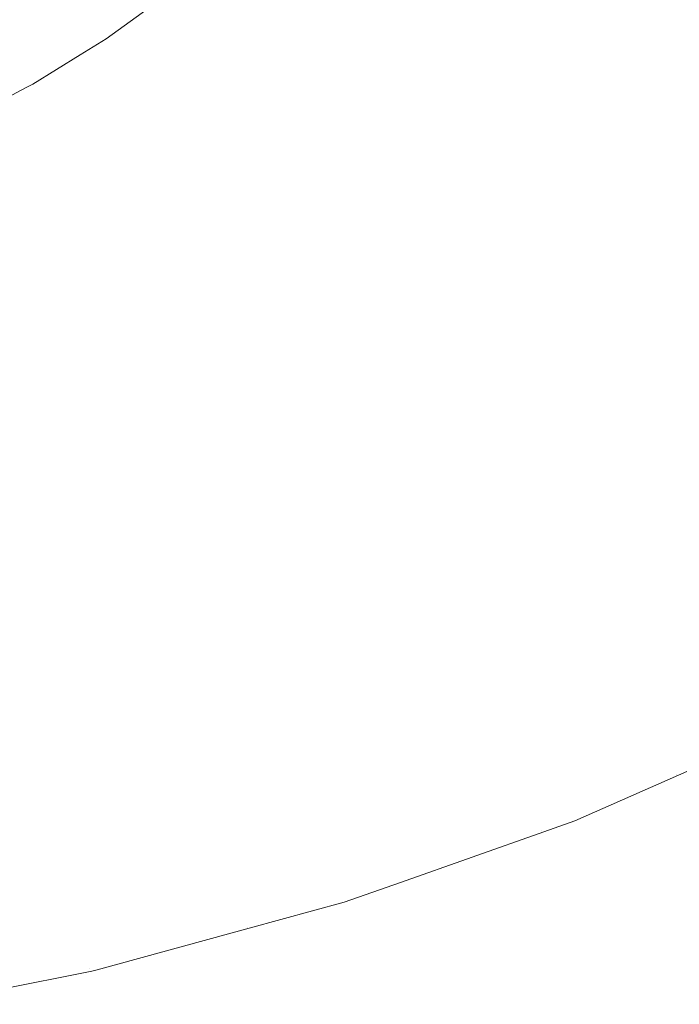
# Model space of a CAD drawing. Header units: centimetres. Extents: x -14.1 to 15.2, y 5.2 to 5.4.
# Tile 8 of 12: x 14.9967 to 15.0811, y 5.2099 to 5.336. Entities that reach past the tile are written whole.
import ezdxf

# ---------------------------------------------------------------- set-up
doc = ezdxf.new("R2010")
doc.units = ezdxf.units.CM
doc.header["$LTSCALE"] = 2.54
doc.layers.add('Lucido design-1', color=7, linetype='Continuous')

# ---------------------------------------------------------------- blocks, each defined once
blk = doc.blocks.new('Gruppo-1')
at = {"color": 7, "linetype": 'Continuous', "lineweight": 9}
for points, invisible_edges in [([(15.02188, 5.34455, -2680.71619), (15.03441, 5.33952, -2680.71659), (15.02869, 5.3347, -2680.71659), (15.01665, 5.3401, -2680.71619)], 7), ([(15.02188, 5.34455, -2716.81619), (15.03441, 5.33952, -2716.81659), (15.02869, 5.3347, -2716.81659), (15.01665, 5.3401, -2716.81619)], 7), ([(15.03441, 5.33952, -2680.71659), (15.03955, 5.34438, -2680.71659), (15.05281, 5.33967, -2680.71786), (15.04724, 5.3344, -2680.71786)], 15), ([(15.03441, 5.33952, -2716.81659), (15.03955, 5.34438, -2716.81659), (15.05281, 5.33967, -2716.81786), (15.04724, 5.3344, -2716.81786)], 15), ([(15.07158, 5.3406, -2680.72005), (15.06623, 5.33491, -2680.72005), (15.05281, 5.33967, -2680.71786), (15.05777, 5.34495, -2680.71786)], 15), ([(15.07158, 5.3406, -2716.82005), (15.06623, 5.33491, -2716.82005), (15.05281, 5.33967, -2716.81786), (15.05777, 5.34495, -2716.81786)], 15), ([(15.01613, 5.33965, -2680.71619), (15.01665, 5.3401, -2680.71619), (15.02869, 5.3347, -2680.71659), (15.02236, 5.32994, -2680.71659)], 14), ([(15.01613, 5.33965, -2716.81619), (15.01665, 5.3401, -2716.81619), (15.02869, 5.3347, -2716.81659), (15.02236, 5.32994, -2716.81659)], 14), ([(15.08535, 5.33626, -2680.72321), (15.07961, 5.33016, -2680.72321), (15.06623, 5.33491, -2680.72005), (15.07158, 5.3406, -2680.72005)], 15), ([(15.08535, 5.33626, -2716.82321), (15.07961, 5.33016, -2716.82321), (15.06623, 5.33491, -2716.82005), (15.07158, 5.3406, -2716.82005)], 15), ([(15.02236, 5.32994, -2680.71659), (15.01079, 5.33579, -2680.71619), (15.01613, 5.33965, -2680.71619)], 9), ([(15.02236, 5.32994, -2716.81659), (15.01079, 5.33579, -2716.81619), (15.01613, 5.33965, -2716.81619)], 9), ([(15.04724, 5.3344, -2680.71786), (15.04103, 5.32917, -2680.71786), (15.02869, 5.3347, -2680.71659), (15.03441, 5.33952, -2680.71659)], 15), ([(15.04724, 5.3344, -2716.81786), (15.04103, 5.32917, -2716.81786), (15.02869, 5.3347, -2716.81659), (15.03441, 5.33952, -2716.81659)], 15), ([(15.04724, 5.3344, -2680.71786), (15.05281, 5.33967, -2680.71786), (15.06623, 5.33491, -2680.72005), (15.06022, 5.32922, -2680.72005)], 15), ([(15.04724, 5.3344, -2716.81786), (15.05281, 5.33967, -2716.81786), (15.06623, 5.33491, -2716.82005), (15.06022, 5.32922, -2716.82005)], 15), ([(15.09887, 5.33201, -2680.72736), (15.09275, 5.32549, -2680.72736), (15.07961, 5.33016, -2680.72321), (15.08535, 5.33626, -2680.72321)], 15), ([(15.09887, 5.33201, -2716.82736), (15.09275, 5.32549, -2716.82736), (15.07961, 5.33016, -2716.82321), (15.08535, 5.33626, -2716.82321)], 15), ([(15.00774, 5.33359, -2680.71619), (15.01079, 5.33579, -2680.71619), (15.02236, 5.32994, -2680.71659), (15.0154, 5.32528, -2680.71659)], 14), ([(15.00774, 5.33359, -2716.81619), (15.01079, 5.33579, -2716.81619), (15.02236, 5.32994, -2716.81659), (15.0154, 5.32528, -2716.81659)], 14), ([(15.02236, 5.32994, -2680.71659), (15.02869, 5.3347, -2680.71659), (15.04103, 5.32917, -2680.71786), (15.03417, 5.32401, -2680.71786)], 15), ([(15.02236, 5.32994, -2716.81659), (15.02869, 5.3347, -2716.81659), (15.04103, 5.32917, -2716.81786), (15.03417, 5.32401, -2716.81786)], 15), ([(15.06022, 5.32922, -2680.72005), (15.05352, 5.32358, -2680.72005), (15.04103, 5.32917, -2680.71786), (15.04724, 5.3344, -2680.71786)], 15), ([(15.06022, 5.32922, -2716.82005), (15.05352, 5.32358, -2716.82005), (15.04103, 5.32917, -2716.81786), (15.04724, 5.3344, -2716.81786)], 15), ([(15.06022, 5.32922, -2680.72005), (15.06623, 5.33491, -2680.72005), (15.07961, 5.33016, -2680.72321), (15.07317, 5.32406, -2680.72321)], 15), ([(15.06022, 5.32922, -2716.82005), (15.06623, 5.33491, -2716.82005), (15.07961, 5.33016, -2716.82321), (15.07317, 5.32406, -2716.82321)], 15), ([(15.0154, 5.32528, -2680.71659), (15.00441, 5.33153, -2680.71619), (15.00774, 5.33359, -2680.71619)], 9), ([(15.0154, 5.32528, -2716.81659), (15.00441, 5.33153, -2716.81619), (15.00774, 5.33359, -2716.81619)], 9), ([(14.99835, 5.32778, -2680.71619), (15.00441, 5.33153, -2680.71619), (15.0154, 5.32528, -2680.71659), (15.00782, 5.32076, -2680.71659)], 14), ([(14.99835, 5.32778, -2716.81619), (15.00441, 5.33153, -2716.81619), (15.0154, 5.32528, -2716.81659), (15.00782, 5.32076, -2716.81659)], 14), ([(15.03417, 5.32401, -2680.71786), (15.02663, 5.31896, -2680.71786), (15.0154, 5.32528, -2680.71659), (15.02236, 5.32994, -2680.71659)], 15), ([(15.03417, 5.32401, -2716.81786), (15.02663, 5.31896, -2716.81786), (15.0154, 5.32528, -2716.81659), (15.02236, 5.32994, -2716.81659)], 15), ([(15.07317, 5.32406, -2680.72321), (15.07961, 5.33016, -2680.72321), (15.09275, 5.32549, -2680.72736), (15.08587, 5.31899, -2680.72736)], 15), ([(15.07317, 5.32406, -2716.82321), (15.07961, 5.33016, -2716.82321), (15.09275, 5.32549, -2716.82736), (15.08587, 5.31899, -2716.82736)], 15), ([(15.03417, 5.32401, -2680.71786), (15.04103, 5.32917, -2680.71786), (15.05352, 5.32358, -2680.72005), (15.04612, 5.31801, -2680.72005)], 15), ([(15.03417, 5.32401, -2716.81786), (15.04103, 5.32917, -2716.81786), (15.05352, 5.32358, -2716.82005), (15.04612, 5.31801, -2716.82005)], 15), ([(15.07317, 5.32406, -2680.72321), (15.06598, 5.318, -2680.72321), (15.05352, 5.32358, -2680.72005), (15.06022, 5.32922, -2680.72005)], 15), ([(15.07317, 5.32406, -2716.82321), (15.06598, 5.318, -2716.82321), (15.05352, 5.32358, -2716.82005), (15.06022, 5.32922, -2716.82005)], 15), ([(15.00782, 5.32076, -2680.71659), (14.99749, 5.32733, -2680.71619), (14.99835, 5.32778, -2680.71619)], 9), ([(15.00782, 5.32076, -2716.81659), (14.99749, 5.32733, -2716.81619), (14.99835, 5.32778, -2716.81619)], 9), ([(15.00782, 5.32076, -2680.71659), (14.99962, 5.31642, -2680.71659), (14.98994, 5.32337, -2680.71619), (14.99749, 5.32733, -2680.71619)], 11), ([(15.00782, 5.32076, -2716.81659), (14.99962, 5.31642, -2716.81659), (14.98994, 5.32337, -2716.81619), (14.99749, 5.32733, -2716.81619)], 11), ([(15.00782, 5.32076, -2680.71659), (15.0154, 5.32528, -2680.71659), (15.02663, 5.31896, -2680.71786), (15.01841, 5.31406, -2680.71786)], 15), ([(15.00782, 5.32076, -2716.81659), (15.0154, 5.32528, -2716.81659), (15.02663, 5.31896, -2716.81786), (15.01841, 5.31406, -2716.81786)], 15), ([(15.04612, 5.31801, -2680.72005), (15.03798, 5.31257, -2680.72005), (15.02663, 5.31896, -2680.71786), (15.03417, 5.32401, -2680.71786)], 15), ([(15.04612, 5.31801, -2716.82005), (15.03798, 5.31257, -2716.82005), (15.02663, 5.31896, -2716.81786), (15.03417, 5.32401, -2716.81786)], 15), ([(15.08587, 5.31899, -2680.72736), (15.07821, 5.31253, -2680.72736), (15.06598, 5.318, -2680.72321), (15.07317, 5.32406, -2680.72321)], 15), ([(15.08587, 5.31899, -2716.82736), (15.07821, 5.31253, -2716.82736), (15.06598, 5.318, -2716.82321), (15.07317, 5.32406, -2716.82321)], 15), ([(14.98798, 5.32234, -2680.71619), (14.98994, 5.32337, -2680.71619), (14.99962, 5.31642, -2680.71659), (14.99079, 5.31229, -2680.71659)], 14), ([(14.98798, 5.32234, -2716.81619), (14.98994, 5.32337, -2716.81619), (14.99962, 5.31642, -2716.81659), (14.99079, 5.31229, -2716.81659)], 14), ([(15.04612, 5.31801, -2680.72005), (15.05352, 5.32358, -2680.72005), (15.06598, 5.318, -2680.72321), (15.05803, 5.31203, -2680.72321)], 15), ([(15.04612, 5.31801, -2716.82005), (15.05352, 5.32358, -2716.82005), (15.06598, 5.318, -2716.82321), (15.05803, 5.31203, -2716.82321)], 15), ([(15.01841, 5.31406, -2680.71786), (15.00951, 5.30935, -2680.71786), (14.99962, 5.31642, -2680.71659), (15.00782, 5.32076, -2680.71659)], 15), ([(15.01841, 5.31406, -2716.81786), (15.00951, 5.30935, -2716.81786), (14.99962, 5.31642, -2716.81659), (15.00782, 5.32076, -2716.81659)], 15), ([(15.01841, 5.31406, -2680.71786), (15.02663, 5.31896, -2680.71786), (15.03798, 5.31257, -2680.72005), (15.02911, 5.30728, -2680.72005)], 15), ([(15.01841, 5.31406, -2716.81786), (15.02663, 5.31896, -2716.81786), (15.03798, 5.31257, -2716.82005), (15.02911, 5.30728, -2716.82005)], 15), ([(15.09812, 5.3141, -2680.73249), (15.08999, 5.30726, -2680.73249), (15.07821, 5.31253, -2680.72736), (15.08587, 5.31899, -2680.72736)], 15), ([(15.09812, 5.3141, -2716.83249), (15.08999, 5.30726, -2716.83249), (15.07821, 5.31253, -2716.82736), (15.08587, 5.31899, -2716.82736)], 15), ([(15.05803, 5.31203, -2680.72321), (15.04931, 5.30619, -2680.72321), (15.03798, 5.31257, -2680.72005), (15.04612, 5.31801, -2680.72005)], 15), ([(15.05803, 5.31203, -2716.82321), (15.04931, 5.30619, -2716.82321), (15.03798, 5.31257, -2716.82005), (15.04612, 5.31801, -2716.82005)], 15), ([(15.05803, 5.31203, -2680.72321), (15.06598, 5.318, -2680.72321), (15.07821, 5.31253, -2680.72736), (15.06973, 5.30616, -2680.72736)], 15), ([(15.05803, 5.31203, -2716.82321), (15.06598, 5.318, -2716.82321), (15.07821, 5.31253, -2716.82736), (15.06973, 5.30616, -2716.82736)], 15), ([(14.99079, 5.31229, -2680.71659), (14.99962, 5.31642, -2680.71659), (15.00951, 5.30935, -2680.71786), (14.99993, 5.30487, -2680.71786)], 15), ([(14.99079, 5.31229, -2716.81659), (14.99962, 5.31642, -2716.81659), (15.00951, 5.30935, -2716.81786), (14.99993, 5.30487, -2716.81786)], 15), ([(15.02911, 5.30728, -2680.72005), (15.01951, 5.30219, -2680.72005), (15.00951, 5.30935, -2680.71786), (15.01841, 5.31406, -2680.71786)], 15), ([(15.02911, 5.30728, -2716.82005), (15.01951, 5.30219, -2716.82005), (15.00951, 5.30935, -2716.81786), (15.01841, 5.31406, -2716.81786)], 15), ([(14.99993, 5.30487, -2680.71786), (14.98971, 5.30067, -2680.71786), (14.98136, 5.30842, -2680.71659), (14.99079, 5.31229, -2680.71659)], 15), ([(14.99993, 5.30487, -2716.81786), (14.98971, 5.30067, -2716.81786), (14.98136, 5.30842, -2716.81659), (14.99079, 5.31229, -2716.81659)], 15), ([(15.02911, 5.30728, -2680.72005), (15.03798, 5.31257, -2680.72005), (15.04931, 5.30619, -2680.72321), (15.03979, 5.30051, -2680.72321)], 15), ([(15.02911, 5.30728, -2716.82005), (15.03798, 5.31257, -2716.82005), (15.04931, 5.30619, -2716.82321), (15.03979, 5.30051, -2716.82321)], 15), ([(15.06973, 5.30616, -2680.72736), (15.07821, 5.31253, -2680.72736), (15.08999, 5.30726, -2680.73249), (15.081, 5.3005, -2680.73249)], 15), ([(15.06973, 5.30616, -2716.82736), (15.07821, 5.31253, -2716.82736), (15.08999, 5.30726, -2716.83249), (15.081, 5.3005, -2716.83249)], 15), ([(15.06973, 5.30616, -2680.72736), (15.06042, 5.29993, -2680.72736), (15.04931, 5.30619, -2680.72321), (15.05803, 5.31203, -2680.72321)], 15), ([(15.06973, 5.30616, -2716.82736), (15.06042, 5.29993, -2716.82736), (15.04931, 5.30619, -2716.82321), (15.05803, 5.31203, -2716.82321)], 15), ([(14.99993, 5.30487, -2680.71786), (15.00951, 5.30935, -2680.71786), (15.01951, 5.30219, -2680.72005), (15.00919, 5.29736, -2680.72005)], 15), ([(14.99993, 5.30487, -2716.81786), (15.00951, 5.30935, -2716.81786), (15.01951, 5.30219, -2716.82005), (15.00919, 5.29736, -2716.82005)], 15), ([(15.03979, 5.30051, -2680.72321), (15.02949, 5.29506, -2680.72321), (15.01951, 5.30219, -2680.72005), (15.02911, 5.30728, -2680.72005)], 15), ([(15.03979, 5.30051, -2716.82321), (15.02949, 5.29506, -2716.82321), (15.01951, 5.30219, -2716.82005), (15.02911, 5.30728, -2716.82005)], 15), ([(15.081, 5.3005, -2680.73249), (15.08999, 5.30726, -2680.73249), (15.10113, 5.30227, -2680.73855), (15.09165, 5.29516, -2680.73855)], 15), ([(15.081, 5.3005, -2716.83249), (15.08999, 5.30726, -2716.83249), (15.10113, 5.30227, -2716.83855), (15.09165, 5.29516, -2716.83855)], 15), ([(15.03979, 5.30051, -2680.72321), (15.04931, 5.30619, -2680.72321), (15.06042, 5.29993, -2680.72736), (15.05027, 5.29387, -2680.72736)], 15), ([(15.03979, 5.30051, -2716.82321), (15.04931, 5.30619, -2716.82321), (15.06042, 5.29993, -2716.82736), (15.05027, 5.29387, -2716.82736)], 15), ([(15.081, 5.3005, -2680.73249), (15.07113, 5.29389, -2680.73249), (15.06042, 5.29993, -2680.72736), (15.06973, 5.30616, -2680.72736)], 15), ([(15.081, 5.3005, -2716.83249), (15.07113, 5.29389, -2716.83249), (15.06042, 5.29993, -2716.82736), (15.06973, 5.30616, -2716.82736)], 15), ([(15.00919, 5.29736, -2680.72005), (14.99816, 5.29283, -2680.72005), (14.98971, 5.30067, -2680.71786), (14.99993, 5.30487, -2680.71786)], 15), ([(15.00919, 5.29736, -2716.82005), (14.99816, 5.29283, -2716.82005), (14.98971, 5.30067, -2716.81786), (14.99993, 5.30487, -2716.81786)], 15), ([(15.00919, 5.29736, -2680.72005), (15.01951, 5.30219, -2680.72005), (15.02949, 5.29506, -2680.72321), (15.01841, 5.28988, -2680.72321)], 15), ([(15.00919, 5.29736, -2716.82005), (15.01951, 5.30219, -2716.82005), (15.02949, 5.29506, -2716.82321), (15.01841, 5.28988, -2716.82321)], 15), ([(14.97886, 5.29679, -2680.71786), (14.98971, 5.30067, -2680.71786), (14.99816, 5.29283, -2680.72005), (14.98645, 5.28865, -2680.72005)], 15), ([(14.97886, 5.29679, -2716.81786), (14.98971, 5.30067, -2716.81786), (14.99816, 5.29283, -2716.82005), (14.98645, 5.28865, -2716.82005)], 15), ([(15.05027, 5.29387, -2680.72736), (15.03928, 5.28806, -2680.72736), (15.02949, 5.29506, -2680.72321), (15.03979, 5.30051, -2680.72321)], 15), ([(15.05027, 5.29387, -2716.82736), (15.03928, 5.28806, -2716.82736), (15.02949, 5.29506, -2716.82321), (15.03979, 5.30051, -2716.82321)], 15), ([(15.05027, 5.29387, -2680.72736), (15.06042, 5.29993, -2680.72736), (15.07113, 5.29389, -2680.73249), (15.06037, 5.28748, -2680.73249)], 15), ([(15.05027, 5.29387, -2716.82736), (15.06042, 5.29993, -2716.82736), (15.07113, 5.29389, -2716.83249), (15.06037, 5.28748, -2716.83249)], 15), ([(15.09165, 5.29516, -2680.73855), (15.08125, 5.28819, -2680.73855), (15.07113, 5.29389, -2680.73249), (15.081, 5.3005, -2680.73249)], 15), ([(15.09165, 5.29516, -2716.83855), (15.08125, 5.28819, -2716.83855), (15.07113, 5.29389, -2716.83249), (15.081, 5.3005, -2716.83249)], 15), ([(15.01841, 5.28988, -2680.72321), (15.00658, 5.28501, -2680.72321), (14.99816, 5.29283, -2680.72005), (15.00919, 5.29736, -2680.72005)], 15), ([(15.01841, 5.28988, -2716.82321), (15.00658, 5.28501, -2716.82321), (14.99816, 5.29283, -2716.82005), (15.00919, 5.29736, -2716.82005)], 15), ([(15.01841, 5.28988, -2680.72321), (15.02949, 5.29506, -2680.72321), (15.03928, 5.28806, -2680.72736), (15.02746, 5.28253, -2680.72736)], 15), ([(15.01841, 5.28988, -2716.82321), (15.02949, 5.29506, -2716.82321), (15.03928, 5.28806, -2716.82736), (15.02746, 5.28253, -2716.82736)], 15), ([(15.06037, 5.28748, -2680.73249), (15.04872, 5.28131, -2680.73249), (15.03928, 5.28806, -2680.72736), (15.05027, 5.29387, -2680.72736)], 15), ([(15.06037, 5.28748, -2716.83249), (15.04872, 5.28131, -2716.83249), (15.03928, 5.28806, -2716.82736), (15.05027, 5.29387, -2716.82736)], 15), ([(15.06037, 5.28748, -2680.73249), (15.07113, 5.29389, -2680.73249), (15.08125, 5.28819, -2680.73855), (15.06992, 5.28143, -2680.73855)], 15), ([(15.06037, 5.28748, -2716.83249), (15.07113, 5.29389, -2716.83249), (15.08125, 5.28819, -2716.83855), (15.06992, 5.28143, -2716.83855)], 15), ([(14.98645, 5.28865, -2680.72005), (14.99816, 5.29283, -2680.72005), (15.00658, 5.28501, -2680.72321), (14.99402, 5.28053, -2680.72321)], 15), ([(14.98645, 5.28865, -2716.82005), (14.99816, 5.29283, -2716.82005), (15.00658, 5.28501, -2716.82321), (14.99402, 5.28053, -2716.82321)], 15), ([(15.02746, 5.28253, -2680.72736), (15.01484, 5.27734, -2680.72736), (15.00658, 5.28501, -2680.72321), (15.01841, 5.28988, -2680.72321)], 15), ([(15.02746, 5.28253, -2716.82736), (15.01484, 5.27734, -2716.82736), (15.00658, 5.28501, -2716.82321), (15.01841, 5.28988, -2716.82321)], 15), ([(15.02746, 5.28253, -2680.72736), (15.03928, 5.28806, -2680.72736), (15.04872, 5.28131, -2680.73249), (15.03619, 5.27545, -2680.73249)], 15), ([(15.02746, 5.28253, -2716.82736), (15.03928, 5.28806, -2716.82736), (15.04872, 5.28131, -2716.83249), (15.03619, 5.27545, -2716.83249)], 15), ([(15.06992, 5.28143, -2680.73855), (15.05764, 5.27493, -2680.73855), (15.04872, 5.28131, -2680.73249), (15.06037, 5.28748, -2680.73249)], 15), ([(15.06992, 5.28143, -2716.83855), (15.05764, 5.27493, -2716.83855), (15.04872, 5.28131, -2716.83249), (15.06037, 5.28748, -2716.83249)], 15), ([(15.06992, 5.28143, -2680.73855), (15.08125, 5.28819, -2680.73855), (15.09061, 5.28292, -2680.74548), (15.07874, 5.27584, -2680.74548)], 15), ([(15.06992, 5.28143, -2716.83855), (15.08125, 5.28819, -2716.83855), (15.09061, 5.28292, -2716.84548), (15.07874, 5.27584, -2716.84548)], 15), ([(14.99402, 5.28053, -2680.72321), (15.00658, 5.28501, -2680.72321), (15.01484, 5.27734, -2680.72736), (15.00145, 5.27256, -2680.72736)], 15), ([(14.99402, 5.28053, -2716.82321), (15.00658, 5.28501, -2716.82321), (15.01484, 5.27734, -2716.82736), (15.00145, 5.27256, -2716.82736)], 15), ([(15.03619, 5.27545, -2680.73249), (15.02281, 5.26995, -2680.73249), (15.01484, 5.27734, -2680.72736), (15.02746, 5.28253, -2680.72736)], 15), ([(15.03619, 5.27545, -2716.83249), (15.02281, 5.26995, -2716.83249), (15.01484, 5.27734, -2716.82736), (15.02746, 5.28253, -2716.82736)], 15), ([(15.07874, 5.27584, -2680.74548), (15.09061, 5.28292, -2680.74548), (15.09905, 5.27816, -2680.75316), (15.0867, 5.2708, -2680.75316)], 15), ([(15.07874, 5.27584, -2716.84548), (15.09061, 5.28292, -2716.84548), (15.09905, 5.27816, -2716.85316), (15.0867, 5.2708, -2716.85316)], 15), ([(15.03619, 5.27545, -2680.73249), (15.04872, 5.28131, -2680.73249), (15.05764, 5.27493, -2680.73855), (15.04444, 5.26875, -2680.73855)], 15), ([(15.03619, 5.27545, -2716.83249), (15.04872, 5.28131, -2716.83249), (15.05764, 5.27493, -2716.83855), (15.04444, 5.26875, -2716.83855)], 15), ([(15.07874, 5.27584, -2680.74548), (15.06589, 5.26903, -2680.74548), (15.05764, 5.27493, -2680.73855), (15.06992, 5.28143, -2680.73855)], 15), ([(15.07874, 5.27584, -2716.84548), (15.06589, 5.26903, -2716.84548), (15.05764, 5.27493, -2716.83855), (15.06992, 5.28143, -2716.83855)], 15), ([(15.00145, 5.27256, -2680.72736), (14.98733, 5.26822, -2680.72736), (14.98079, 5.27646, -2680.72321), (14.99402, 5.28053, -2680.72321)], 15), ([(15.00145, 5.27256, -2716.82736), (14.98733, 5.26822, -2716.82736), (14.98079, 5.27646, -2716.82321), (14.99402, 5.28053, -2716.82321)], 15), ([(15.00145, 5.27256, -2680.72736), (15.01484, 5.27734, -2680.72736), (15.02281, 5.26995, -2680.73249), (15.00861, 5.26487, -2680.73249)], 15), ([(15.00145, 5.27256, -2716.82736), (15.01484, 5.27734, -2716.82736), (15.02281, 5.26995, -2716.83249), (15.00861, 5.26487, -2716.83249)], 15), ([(15.0867, 5.2708, -2680.75316), (15.07332, 5.26372, -2680.75316), (15.06589, 5.26903, -2680.74548), (15.07874, 5.27584, -2680.74548)], 15), ([(15.0867, 5.2708, -2716.85316), (15.07332, 5.26372, -2716.85316), (15.06589, 5.26903, -2716.84548), (15.07874, 5.27584, -2716.84548)], 15), ([(15.04444, 5.26875, -2680.73855), (15.03034, 5.26296, -2680.73855), (15.02281, 5.26995, -2680.73249), (15.03619, 5.27545, -2680.73249)], 15), ([(15.04444, 5.26875, -2716.83855), (15.03034, 5.26296, -2716.83855), (15.02281, 5.26995, -2716.83249), (15.03619, 5.27545, -2716.83249)], 15), ([(15.04444, 5.26875, -2680.73855), (15.05764, 5.27493, -2680.73855), (15.06589, 5.26903, -2680.74548), (15.05206, 5.26256, -2680.74548)], 15), ([(15.04444, 5.26875, -2716.83855), (15.05764, 5.27493, -2716.83855), (15.06589, 5.26903, -2716.84548), (15.05206, 5.26256, -2716.84548)], 15), ([(15.00861, 5.26487, -2680.73249), (14.99364, 5.26028, -2680.73249), (14.98733, 5.26822, -2680.72736), (15.00145, 5.27256, -2680.72736)], 15), ([(15.00861, 5.26487, -2716.83249), (14.99364, 5.26028, -2716.83249), (14.98733, 5.26822, -2716.82736), (15.00145, 5.27256, -2716.82736)], 15), ([(15.09366, 5.26638, -2680.76147), (15.07983, 5.25906, -2680.76147), (15.07332, 5.26372, -2680.75316), (15.0867, 5.2708, -2680.75316)], 15), ([(15.09366, 5.26638, -2716.86147), (15.07983, 5.25906, -2716.86147), (15.07332, 5.26372, -2716.85316), (15.0867, 5.2708, -2716.85316)], 15), ([(15.00861, 5.26487, -2680.73249), (15.02281, 5.26995, -2680.73249), (15.03034, 5.26296, -2680.73855), (15.01537, 5.25761, -2680.73855)], 15), ([(15.00861, 5.26487, -2716.83249), (15.02281, 5.26995, -2716.83249), (15.03034, 5.26296, -2716.83855), (15.01537, 5.25761, -2716.83855)], 15), ([(15.05206, 5.26256, -2680.74548), (15.0373, 5.2565, -2680.74548), (15.03034, 5.26296, -2680.73855), (15.04444, 5.26875, -2680.73855)], 15), ([(15.05206, 5.26256, -2716.84548), (15.0373, 5.2565, -2716.84548), (15.03034, 5.26296, -2716.83855), (15.04444, 5.26875, -2716.83855)], 15), ([(15.05206, 5.26256, -2680.74548), (15.06589, 5.26903, -2680.74548), (15.07332, 5.26372, -2680.75316), (15.05894, 5.25699, -2680.75316)], 15), ([(15.05206, 5.26256, -2716.84548), (15.06589, 5.26903, -2716.84548), (15.07332, 5.26372, -2716.85316), (15.05894, 5.25699, -2716.85316)], 15), ([(15.09956, 5.26265, -2680.77026), (15.08534, 5.25512, -2680.77026), (15.07983, 5.25906, -2680.76147), (15.09366, 5.26638, -2680.76147)], 15), ([(15.09956, 5.26265, -2716.87026), (15.08534, 5.25512, -2716.87026), (15.07983, 5.25906, -2716.86147), (15.09366, 5.26638, -2716.86147)], 15), ([(15.01537, 5.25761, -2680.73855), (14.9996, 5.25277, -2680.73855), (14.99364, 5.26028, -2680.73249), (15.00861, 5.26487, -2680.73249)], 15), ([(15.01537, 5.25761, -2716.83855), (14.9996, 5.25277, -2716.83855), (14.99364, 5.26028, -2716.83249), (15.00861, 5.26487, -2716.83249)], 15), ([(15.05894, 5.25699, -2680.75316), (15.07332, 5.26372, -2680.75316), (15.07983, 5.25906, -2680.76147), (15.06495, 5.2521, -2680.76147)], 15), ([(15.05894, 5.25699, -2716.85316), (15.07332, 5.26372, -2716.85316), (15.07983, 5.25906, -2716.86147), (15.06495, 5.2521, -2716.86147)], 15), ([(15.01537, 5.25761, -2680.73855), (15.03034, 5.26296, -2680.73855), (15.0373, 5.2565, -2680.74548), (15.02163, 5.2509, -2680.74548)], 15), ([(15.01537, 5.25761, -2716.83855), (15.03034, 5.26296, -2716.83855), (15.0373, 5.2565, -2716.84548), (15.02163, 5.2509, -2716.84548)], 15), ([(15.05894, 5.25699, -2680.75316), (15.04357, 5.25067, -2680.75316), (15.0373, 5.2565, -2680.74548), (15.05206, 5.26256, -2680.74548)], 15), ([(15.05894, 5.25699, -2716.85316), (15.04357, 5.25067, -2716.85316), (15.0373, 5.2565, -2716.84548), (15.05206, 5.26256, -2716.84548)], 15), ([(14.97797, 5.25622, -2680.73249), (14.99364, 5.26028, -2680.73249), (14.9996, 5.25277, -2680.73855), (14.98309, 5.24849, -2680.73855)], 15), ([(14.97797, 5.25622, -2716.83249), (14.99364, 5.26028, -2716.83249), (14.9996, 5.25277, -2716.83855), (14.98309, 5.24849, -2716.83855)], 15), ([(15.06495, 5.2521, -2680.76147), (15.07983, 5.25906, -2680.76147), (15.08534, 5.25512, -2680.77026), (15.07005, 5.24797, -2680.77026)], 15), ([(15.06495, 5.2521, -2716.86147), (15.07983, 5.25906, -2716.86147), (15.08534, 5.25512, -2716.87026), (15.07005, 5.24797, -2716.87026)], 15), ([(15.02163, 5.2509, -2680.74548), (15.00511, 5.24583, -2680.74548), (14.9996, 5.25277, -2680.73855), (15.01537, 5.25761, -2680.73855)], 15), ([(15.02163, 5.2509, -2716.84548), (15.00511, 5.24583, -2716.84548), (14.9996, 5.25277, -2716.83855), (15.01537, 5.25761, -2716.83855)], 15), ([(15.06495, 5.2521, -2680.76147), (15.04906, 5.24557, -2680.76147), (15.04357, 5.25067, -2680.75316), (15.05894, 5.25699, -2680.75316)], 15), ([(15.06495, 5.2521, -2716.86147), (15.04906, 5.24557, -2716.86147), (15.04357, 5.25067, -2716.85316), (15.05894, 5.25699, -2716.85316)], 15), ([(15.02163, 5.2509, -2680.74548), (15.0373, 5.2565, -2680.74548), (15.04357, 5.25067, -2680.75316), (15.02727, 5.24485, -2680.75316)], 15), ([(15.02163, 5.2509, -2716.84548), (15.0373, 5.2565, -2716.84548), (15.04357, 5.25067, -2716.85316), (15.02727, 5.24485, -2716.85316)], 15), ([(15.07005, 5.24797, -2680.77026), (15.08534, 5.25512, -2680.77026), (15.08979, 5.25194, -2680.77938), (15.07417, 5.24463, -2680.77938)], 15), ([(15.07005, 5.24797, -2716.87026), (15.08534, 5.25512, -2716.87026), (15.08979, 5.25194, -2716.87938), (15.07417, 5.24463, -2716.87938)], 15), ([(14.98309, 5.24849, -2680.73855), (14.9996, 5.25277, -2680.73855), (15.00511, 5.24583, -2680.74548), (14.98783, 5.24135, -2680.74548)], 15), ([(14.98309, 5.24849, -2716.83855), (14.9996, 5.25277, -2716.83855), (15.00511, 5.24583, -2716.84548), (14.98783, 5.24135, -2716.84548)], 15), ([(15.07005, 5.24797, -2680.77026), (15.05371, 5.24126, -2680.77026), (15.04906, 5.24557, -2680.76147), (15.06495, 5.2521, -2680.76147)], 15), ([(15.07005, 5.24797, -2716.87026), (15.05371, 5.24126, -2716.87026), (15.04906, 5.24557, -2716.86147), (15.06495, 5.2521, -2716.86147)], 15), ([(15.07417, 5.24463, -2680.77938), (15.08979, 5.25194, -2680.77938), (15.09319, 5.24951, -2680.78867), (15.0773, 5.24208, -2680.78867)], 15), ([(15.07417, 5.24463, -2716.87938), (15.08979, 5.25194, -2716.87938), (15.09319, 5.24951, -2716.88867), (15.0773, 5.24208, -2716.88867)], 15), ([(15.02727, 5.24485, -2680.75316), (15.01008, 5.23957, -2680.75316), (15.00511, 5.24583, -2680.74548), (15.02163, 5.2509, -2680.74548)], 15), ([(15.02727, 5.24485, -2716.85316), (15.01008, 5.23957, -2716.85316), (15.00511, 5.24583, -2716.84548), (15.02163, 5.2509, -2716.84548)], 15), ([(15.02727, 5.24485, -2680.75316), (15.04357, 5.25067, -2680.75316), (15.04906, 5.24557, -2680.76147), (15.0322, 5.23955, -2680.76147)], 15), ([(15.02727, 5.24485, -2716.85316), (15.04357, 5.25067, -2716.85316), (15.04906, 5.24557, -2716.86147), (15.0322, 5.23955, -2716.86147)], 15), ([(15.0773, 5.24208, -2680.78867), (15.09319, 5.24951, -2680.78867), (15.09554, 5.24783, -2680.79799), (15.07948, 5.24031, -2680.79799)], 15), ([(15.0773, 5.24208, -2716.88867), (15.09319, 5.24951, -2716.88867), (15.09554, 5.24783, -2716.89799), (15.07948, 5.24031, -2716.89799)], 15), ([(15.07417, 5.24463, -2680.77938), (15.05747, 5.23777, -2680.77938), (15.05371, 5.24126, -2680.77026), (15.07005, 5.24797, -2680.77026)], 15), ([(15.07417, 5.24463, -2716.87938), (15.05747, 5.23777, -2716.87938), (15.05371, 5.24126, -2716.87026), (15.07005, 5.24797, -2716.87026)], 15), ([(15.07948, 5.24031, -2680.79799), (15.09554, 5.24783, -2680.79799), (15.0969, 5.24686, -2680.8072), (15.08073, 5.23929, -2680.8072)], 15), ([(15.07948, 5.24031, -2716.89799), (15.09554, 5.24783, -2716.89799), (15.0969, 5.24686, -2716.9072), (15.08073, 5.23929, -2716.9072)], 15), ([(15.08073, 5.23929, -2680.8072), (15.0969, 5.24686, -2680.8072), (15.0949, 5.24535, -2680.81619)], 11), ([(15.08073, 5.23929, -2716.9072), (15.0969, 5.24686, -2716.9072), (15.0949, 5.24535, -2716.91619)], 11), ([(14.98783, 5.24135, -2680.74548), (15.00511, 5.24583, -2680.74548), (15.01008, 5.23957, -2680.75316), (14.9921, 5.23491, -2680.75316)], 15), ([(14.98783, 5.24135, -2716.84548), (15.00511, 5.24583, -2716.84548), (15.01008, 5.23957, -2716.85316), (14.9921, 5.23491, -2716.85316)], 15), ([(15.0322, 5.23955, -2680.76147), (15.04906, 5.24557, -2680.76147), (15.05371, 5.24126, -2680.77026), (15.03638, 5.23507, -2680.77026)], 15), ([(15.0322, 5.23955, -2716.86147), (15.04906, 5.24557, -2716.86147), (15.05371, 5.24126, -2716.87026), (15.03638, 5.23507, -2716.87026)], 15), ([(15.0322, 5.23955, -2680.76147), (15.01444, 5.23409, -2680.76147), (15.01008, 5.23957, -2680.75316), (15.02727, 5.24485, -2680.75316)], 15), ([(15.0322, 5.23955, -2716.86147), (15.01444, 5.23409, -2716.86147), (15.01008, 5.23957, -2716.85316), (15.02727, 5.24485, -2716.85316)], 15), ([(15.0773, 5.24208, -2680.78867), (15.06034, 5.23511, -2680.78867), (15.05747, 5.23777, -2680.77938), (15.07417, 5.24463, -2680.77938)], 15), ([(15.0773, 5.24208, -2716.88867), (15.06034, 5.23511, -2716.88867), (15.05747, 5.23777, -2716.87938), (15.07417, 5.24463, -2716.87938)], 15), ([(15.0949, 5.24535, -2680.81619), (15.08102, 5.23923, -2680.81619), (15.08073, 5.23929, -2680.8072)], 10), ([(15.0949, 5.24535, -2716.91619), (15.08102, 5.23923, -2716.91619), (15.08073, 5.23929, -2716.9072)], 10), ([(15.07948, 5.24031, -2680.79799), (15.06232, 5.23327, -2680.79799), (15.06034, 5.23511, -2680.78867), (15.0773, 5.24208, -2680.78867)], 15), ([(15.07948, 5.24031, -2716.89799), (15.06232, 5.23327, -2716.89799), (15.06034, 5.23511, -2716.88867), (15.0773, 5.24208, -2716.88867)], 15), ([(15.03638, 5.23507, -2680.77026), (15.05371, 5.24126, -2680.77026), (15.05747, 5.23777, -2680.77938), (15.03976, 5.23144, -2680.77938)], 15), ([(15.03638, 5.23507, -2716.87026), (15.05371, 5.24126, -2716.87026), (15.05747, 5.23777, -2716.87938), (15.03976, 5.23144, -2716.87938)], 15), ([(14.9921, 5.23491, -2680.75316), (15.01008, 5.23957, -2680.75316), (15.01444, 5.23409, -2680.76147), (14.99583, 5.22927, -2680.76147)], 15), ([(14.9921, 5.23491, -2716.85316), (15.01008, 5.23957, -2716.85316), (15.01444, 5.23409, -2716.86147), (14.99583, 5.22927, -2716.86147)], 15), ([(15.03638, 5.23507, -2680.77026), (15.01812, 5.22946, -2680.77026), (15.01444, 5.23409, -2680.76147), (15.0322, 5.23955, -2680.76147)], 15), ([(15.03638, 5.23507, -2716.87026), (15.01812, 5.22946, -2716.87026), (15.01444, 5.23409, -2716.86147), (15.0322, 5.23955, -2716.86147)], 15), ([(15.08073, 5.23929, -2680.8072), (15.06347, 5.2322, -2680.8072), (15.06232, 5.23327, -2680.79799), (15.07948, 5.24031, -2680.79799)], 15), ([(15.08073, 5.23929, -2716.9072), (15.06347, 5.2322, -2716.9072), (15.06232, 5.23327, -2716.89799), (15.07948, 5.24031, -2716.89799)], 15), ([(15.06776, 5.23339, -2680.81619), (15.06347, 5.2322, -2680.8072), (15.08073, 5.23929, -2680.8072)], 11), ([(15.06776, 5.23339, -2716.91619), (15.06347, 5.2322, -2716.9072), (15.08073, 5.23929, -2716.9072)], 11), ([(15.08073, 5.23929, -2680.8072), (15.08102, 5.23923, -2680.81619), (15.06776, 5.23339, -2680.81619)], 9), ([(15.08073, 5.23929, -2716.9072), (15.08102, 5.23923, -2716.91619), (15.06776, 5.23339, -2716.91619)], 9), ([(15.03976, 5.23144, -2680.77938), (15.05747, 5.23777, -2680.77938), (15.06034, 5.23511, -2680.78867), (15.04233, 5.22868, -2680.78867)], 15), ([(15.03976, 5.23144, -2716.87938), (15.05747, 5.23777, -2716.87938), (15.06034, 5.23511, -2716.88867), (15.04233, 5.22868, -2716.88867)], 15), ([(14.99583, 5.22927, -2680.76147), (15.01444, 5.23409, -2680.76147), (15.01812, 5.22946, -2680.77026), (14.999, 5.2245, -2680.77026)], 15), ([(14.99583, 5.22927, -2716.86147), (15.01444, 5.23409, -2716.86147), (15.01812, 5.22946, -2716.87026), (14.999, 5.2245, -2716.87026)], 15), ([(15.03976, 5.23144, -2680.77938), (15.02109, 5.22571, -2680.77938), (15.01812, 5.22946, -2680.77026), (15.03638, 5.23507, -2680.77026)], 15), ([(15.03976, 5.23144, -2716.87938), (15.02109, 5.22571, -2716.87938), (15.01812, 5.22946, -2716.87026), (15.03638, 5.23507, -2716.87026)], 15), ([(15.04233, 5.22868, -2680.78867), (15.06034, 5.23511, -2680.78867), (15.06232, 5.23327, -2680.79799), (15.04412, 5.22676, -2680.79799)], 15), ([(15.04233, 5.22868, -2716.88867), (15.06034, 5.23511, -2716.88867), (15.06232, 5.23327, -2716.89799), (15.04412, 5.22676, -2716.89799)], 15), ([(15.04412, 5.22676, -2680.79799), (15.06232, 5.23327, -2680.79799), (15.06347, 5.2322, -2680.8072), (15.04515, 5.22566, -2680.8072)], 15), ([(15.04412, 5.22676, -2716.89799), (15.06232, 5.23327, -2716.89799), (15.06347, 5.2322, -2716.9072), (15.04515, 5.22566, -2716.9072)], 15), ([(15.06776, 5.23339, -2680.81619), (15.06379, 5.23199, -2680.81619), (15.06347, 5.2322, -2680.8072)], 10), ([(15.06776, 5.23339, -2716.91619), (15.06379, 5.23199, -2716.91619), (15.06347, 5.2322, -2716.9072)], 10), ([(15.04541, 5.2255, -2680.81619), (15.04515, 5.22566, -2680.8072), (15.06347, 5.2322, -2680.8072)], 11), ([(15.04541, 5.2255, -2716.91619), (15.04515, 5.22566, -2716.9072), (15.06347, 5.2322, -2716.9072)], 11), ([(15.06347, 5.2322, -2680.8072), (15.06379, 5.23199, -2680.81619), (15.04541, 5.2255, -2680.81619)], 9), ([(15.06347, 5.2322, -2716.9072), (15.06379, 5.23199, -2716.91619), (15.04541, 5.2255, -2716.91619)], 9), ([(15.04233, 5.22868, -2680.78867), (15.02336, 5.22285, -2680.78867), (15.02109, 5.22571, -2680.77938), (15.03976, 5.23144, -2680.77938)], 15), ([(15.04233, 5.22868, -2716.88867), (15.02336, 5.22285, -2716.88867), (15.02109, 5.22571, -2716.87938), (15.03976, 5.23144, -2716.87938)], 15), ([(14.999, 5.2245, -2680.77026), (14.97912, 5.22026, -2680.77026), (14.9765, 5.22515, -2680.76147), (14.99583, 5.22927, -2680.76147)], 15), ([(14.999, 5.2245, -2716.87026), (14.97912, 5.22026, -2716.87026), (14.9765, 5.22515, -2716.86147), (14.99583, 5.22927, -2716.86147)], 15), ([(14.999, 5.2245, -2680.77026), (15.01812, 5.22946, -2680.77026), (15.02109, 5.22571, -2680.77938), (15.00155, 5.22064, -2680.77938)], 15), ([(14.999, 5.2245, -2716.87026), (15.01812, 5.22946, -2716.87026), (15.02109, 5.22571, -2716.87938), (15.00155, 5.22064, -2716.87938)], 15), ([(15.04412, 5.22676, -2680.79799), (15.02493, 5.22087, -2680.79799), (15.02336, 5.22285, -2680.78867), (15.04233, 5.22868, -2680.78867)], 15), ([(15.04412, 5.22676, -2716.89799), (15.02493, 5.22087, -2716.89799), (15.02336, 5.22285, -2716.88867), (15.04233, 5.22868, -2716.88867)], 15), ([(15.04515, 5.22566, -2680.8072), (15.02584, 5.21973, -2680.8072), (15.02493, 5.22087, -2680.79799), (15.04412, 5.22676, -2680.79799)], 15), ([(15.04515, 5.22566, -2716.9072), (15.02584, 5.21973, -2716.9072), (15.02493, 5.22087, -2716.89799), (15.04412, 5.22676, -2716.89799)], 15), ([(15.00155, 5.22064, -2680.77938), (15.02109, 5.22571, -2680.77938), (15.02336, 5.22285, -2680.78867), (15.0035, 5.2177, -2680.78867)], 15), ([(15.00155, 5.22064, -2716.87938), (15.02109, 5.22571, -2716.87938), (15.02336, 5.22285, -2716.88867), (15.0035, 5.2177, -2716.88867)], 15), ([(15.02584, 5.21973, -2680.8072), (15.04515, 5.22566, -2680.8072), (15.03823, 5.22297, -2680.81619)], 11), ([(15.02584, 5.21973, -2716.9072), (15.04515, 5.22566, -2716.9072), (15.03823, 5.22297, -2716.91619)], 11), ([(15.04515, 5.22566, -2680.8072), (15.04541, 5.2255, -2680.81619), (15.03823, 5.22297, -2680.81619)], 9), ([(15.04515, 5.22566, -2716.9072), (15.04541, 5.2255, -2716.91619), (15.03823, 5.22297, -2716.91619)], 9), ([(15.00155, 5.22064, -2680.77938), (14.98124, 5.21631, -2680.77938), (14.97912, 5.22026, -2680.77026), (14.999, 5.2245, -2680.77026)], 15), ([(15.00155, 5.22064, -2716.87938), (14.98124, 5.21631, -2716.87938), (14.97912, 5.22026, -2716.87026), (14.999, 5.2245, -2716.87026)], 15), ([(15.0035, 5.2177, -2680.78867), (15.02336, 5.22285, -2680.78867), (15.02493, 5.22087, -2680.79799), (15.00485, 5.21567, -2680.79799)], 15), ([(15.0035, 5.2177, -2716.88867), (15.02336, 5.22285, -2716.88867), (15.02493, 5.22087, -2716.89799), (15.00485, 5.21567, -2716.89799)], 15), ([(15.03823, 5.22297, -2680.81619), (15.02606, 5.21963, -2680.81619), (15.02584, 5.21973, -2680.8072)], 10), ([(15.03823, 5.22297, -2716.91619), (15.02606, 5.21963, -2716.91619), (15.02584, 5.21973, -2716.9072)], 10), ([(15.0035, 5.2177, -2680.78867), (14.98286, 5.2133, -2680.78867), (14.98124, 5.21631, -2680.77938), (15.00155, 5.22064, -2680.77938)], 15), ([(15.0035, 5.2177, -2716.88867), (14.98286, 5.2133, -2716.88867), (14.98124, 5.21631, -2716.87938), (15.00155, 5.22064, -2716.87938)], 15), ([(15.00485, 5.21567, -2680.79799), (15.02493, 5.22087, -2680.79799), (15.02584, 5.21973, -2680.8072), (15.00563, 5.21449, -2680.8072)], 15), ([(15.00485, 5.21567, -2716.89799), (15.02493, 5.22087, -2716.89799), (15.02584, 5.21973, -2716.9072), (15.00563, 5.21449, -2716.9072)], 15), ([(15.00659, 5.21428, -2680.81619), (15.00563, 5.21449, -2680.8072), (15.02584, 5.21973, -2680.8072)], 11), ([(15.00659, 5.21428, -2716.91619), (15.00563, 5.21449, -2716.9072), (15.02584, 5.21973, -2716.9072)], 11), ([(15.02584, 5.21973, -2680.8072), (15.02606, 5.21963, -2680.81619), (15.00659, 5.21428, -2680.81619)], 9), ([(15.02584, 5.21973, -2716.9072), (15.02606, 5.21963, -2716.91619), (15.00659, 5.21428, -2716.91619)], 9), ([(15.00485, 5.21567, -2680.79799), (14.98398, 5.21121, -2680.79799), (14.98286, 5.2133, -2680.78867), (15.0035, 5.2177, -2680.78867)], 15), ([(15.00485, 5.21567, -2716.89799), (14.98398, 5.21121, -2716.89799), (14.98286, 5.2133, -2716.88867), (15.0035, 5.2177, -2716.88867)], 15), ([(15.00563, 5.21449, -2680.8072), (14.98462, 5.21001, -2680.8072), (14.98398, 5.21121, -2680.79799), (15.00485, 5.21567, -2680.79799)], 15), ([(15.00563, 5.21449, -2716.9072), (14.98462, 5.21001, -2716.9072), (14.98398, 5.21121, -2716.89799), (15.00485, 5.21567, -2716.89799)], 15), ([(14.98478, 5.20988, -2680.81619), (14.98462, 5.21001, -2680.8072), (15.00563, 5.21449, -2680.8072)], 11), ([(14.98478, 5.20988, -2716.91619), (14.98462, 5.21001, -2716.9072), (15.00563, 5.21449, -2716.9072)], 11), ([(15.00563, 5.21449, -2680.8072), (15.00588, 5.21414, -2680.81619), (14.98478, 5.20988, -2680.81619)], 9), ([(15.00563, 5.21449, -2716.9072), (15.00588, 5.21414, -2716.91619), (14.98478, 5.20988, -2716.91619)], 9), ([(15.00659, 5.21428, -2680.81619), (15.00588, 5.21414, -2680.81619), (15.00563, 5.21449, -2680.8072)], 10), ([(15.00659, 5.21428, -2716.91619), (15.00588, 5.21414, -2716.91619), (15.00563, 5.21449, -2716.9072)], 10)]:
    blk.add_3dface(points, dxfattribs=dict(at, invisible_edges=invisible_edges))

msp = doc.modelspace()

# ---------------------------------------------------------------- block references
at = {"layer": 'Lucido design-1', "color": 7}
msp.add_blockref('Gruppo-1', (0, 0), dxfattribs=at)

doc.saveas('drawing.dxf')
